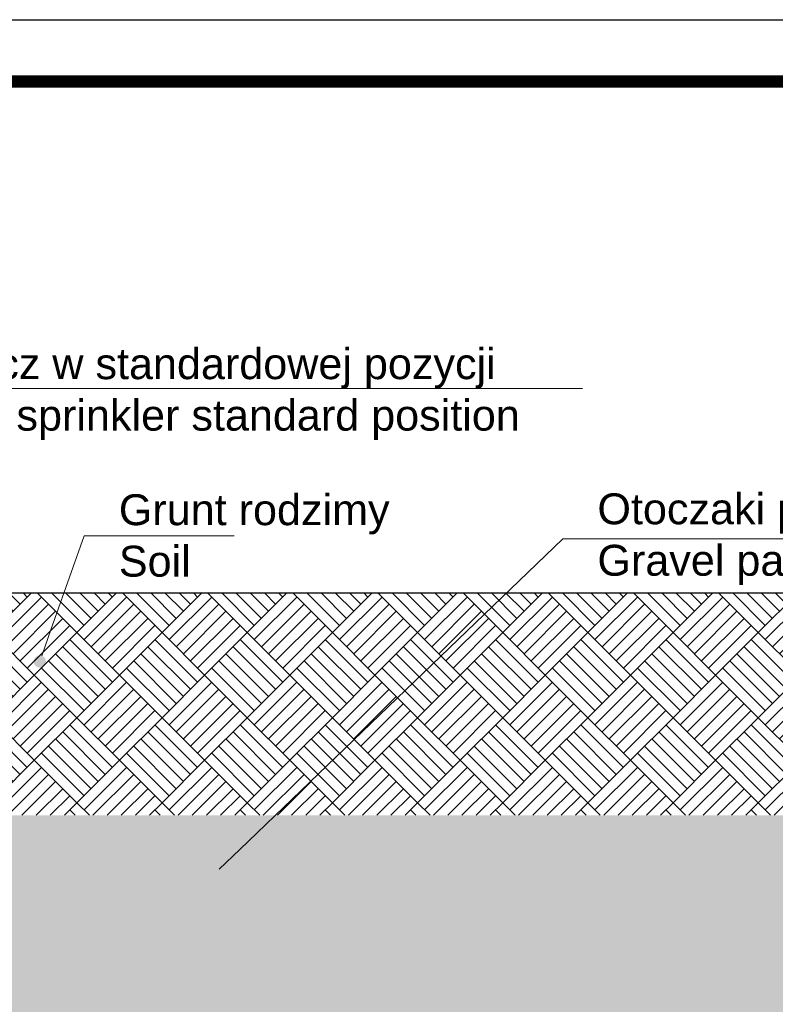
# Model space of a CAD drawing. Extents: x -118729 to -53705, y 33529 to 45095.
# Tile 57 of 83: x -60705 to -60093, y 35702 to 36499. Entities that reach past the tile are written whole.
import ezdxf

# ---------------------------------------------------------------- set-up
doc = ezdxf.new("R2010")
doc.units = 0
doc.header["$LTSCALE"] = 10
doc.header["$MEASUREMENT"] = 0
doc.layers.get('0').update_dxf_attribs({"color": 9, "linetype": 'CONTINUOUS'})
doc.layers.add('AM_8', color=1, linetype='CONTINUOUS', lineweight=25)
doc.layers.add('S_TAB_RZĘDNYCH', color=9, linetype='CONTINUOUS', lineweight=13)
doc.styles.add('ROMANS', font='arial.ttf', dxfattribs={"height": 20})

msp = doc.modelspace()

# ---------------------------------------------------------------- hatches: boundary and pattern name
at = {"layer": 'AM_8'}
h = msp.add_hatch(dxfattribs=at)
h.set_pattern_fill('AR-PARQ1', color=9, scale=0.1600000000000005, angle=45, style=0)
h.set_pattern_definition([(135, (-73969.5402465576, 36761.21013158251), (-68.96836700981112, 5.684341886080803e-15), [48.76800000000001, -48.76800000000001]), (135, (-73963.79288264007, 36766.9574955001), (-68.96836700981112, 5.684341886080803e-15), [48.76800000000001, -48.76800000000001]), (135, (-73958.04551872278, 36772.70485941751), (-68.96836700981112, 5.684341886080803e-15), [48.76800000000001, -48.76800000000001]), (135, (-73952.29815480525, 36778.4522233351), (-68.96836700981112, 5.684341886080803e-15), [48.76800000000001, -48.76800000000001]), (135, (-73946.55079088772, 36784.19958725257), (-68.96836700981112, 5.684341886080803e-15), [48.76800000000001, -48.76800000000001]), (135, (-73940.80342697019, 36789.94695117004), (-68.96836700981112, 5.684341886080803e-15), [48.76800000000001, -48.76800000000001]), (135, (-73935.05606305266, 36795.69431508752), (-68.96836700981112, 5.684341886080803e-15), [48.76800000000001, -48.76800000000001]), (45, (-74004.02443006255, 36795.69431508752), (68.96836700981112, -5.684341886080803e-15), [48.76800000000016, -48.76800000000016]), (45, (-74009.77179397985, 36801.44167900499), (68.96836700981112, -5.684341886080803e-15), [48.76800000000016, -48.76800000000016]), (45, (-74015.51915789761, 36807.18904292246), (68.96836700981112, -5.684341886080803e-15), [48.76800000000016, -48.76800000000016]), (45, (-74021.26652181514, 36812.93640683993), (68.96836700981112, -5.684341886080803e-15), [48.76800000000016, -48.76800000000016]), (45, (-74027.01388573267, 36818.6837707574), (68.96836700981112, -5.684341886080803e-15), [48.76800000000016, -48.76800000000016]), (45, (-74032.7612496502, 36824.43113467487), (68.96836700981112, -5.684341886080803e-15), [48.76800000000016, -48.76800000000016]), (45, (-74038.5086135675, 36830.1784985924), (68.96836700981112, -5.684341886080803e-15), [48.76800000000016, -48.76800000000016])])
edge = h.paths.add_edge_path()
edge.add_line((-59609.64856172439, 35854.58757210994), (-59612.71144032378, 35871.88815397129))
edge.add_line((-59612.71144032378, 35871.88815397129), (-59619.73431817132, 35916.44282307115))
edge.add_line((-59619.73431817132, 35916.44282307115), (-59627.18576472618, 35970.20068029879))
edge.add_line((-59627.18576472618, 35970.20068029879), (-59635.00501274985, 36034.71476859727))
edge.add_line((-59635.00501274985, 36034.71476859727), (-60749.08772416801, 36034.71476859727))
edge.add_arc((-60749.08772416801, 36031.51476859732), 3.200000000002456, 0.9999999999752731, 90, ccw=False)
edge.add_line((-60745.88821154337, 36031.57061629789), (-60745.84997184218, 36029.37986527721))
edge.add_line((-60745.84997184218, 36029.37986527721), (-60745.99448334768, 36021.10080667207))
edge.add_arc((-60746.79436150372, 36021.1147685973), 0.7999999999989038, 270, 359.0000000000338, ccw=False)
edge.add_line((-60746.79436150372, 36020.31476859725), (-60750.15711749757, 36020.31476859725))
edge.add_line((-60750.15711749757, 36020.31476859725), (-60750.42799376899, 36005.44031441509))
edge.add_line((-60750.42799376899, 36005.44031441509), (-60750.68308311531, 35991.72704227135))
edge.add_line((-60750.68308311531, 35991.72704227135), (-60750.88951041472, 35981.1320042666))
edge.add_line((-60750.88951041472, 35981.1320042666), (-60751.05961945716, 35973.12917557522))
edge.add_line((-60751.05961945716, 35973.12917557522), (-60751.20575403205, 35967.19253137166))
edge.add_line((-60751.20575403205, 35967.19253137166), (-60751.34025792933, 35962.79604683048))
edge.add_line((-60751.34025792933, 35962.79604683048), (-60751.47547493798, 35959.41369712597))
edge.add_line((-60751.47547493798, 35959.41369712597), (-60751.62374884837, 35956.51945743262))
edge.add_line((-60751.62374884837, 35956.51945743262), (-60751.79448331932, 35953.67834045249))
edge.add_line((-60751.79448331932, 35953.67834045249), (-60751.98532149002, 35950.81950899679))
edge.add_line((-60751.98532149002, 35950.81950899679), (-60752.19096636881, 35947.96316340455))
edge.add_line((-60752.19096636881, 35947.96316340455), (-60752.40612096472, 35945.12950401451))
edge.add_line((-60752.40612096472, 35945.12950401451), (-60752.62548828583, 35942.33873116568))
edge.add_line((-60752.62548828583, 35942.33873116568), (-60752.84377134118, 35939.61104519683))
edge.add_line((-60752.84377134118, 35939.61104519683), (-60753.05567313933, 35936.96664644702))
edge.add_line((-60753.05567313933, 35936.96664644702), (-60753.25589668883, 35934.42573525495))
edge.add_line((-60753.25589668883, 35934.42573525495), (-60753.44047092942, 35932.0016866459))
edge.add_line((-60753.44047092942, 35932.0016866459), (-60753.61072852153, 35929.68057439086))
edge.add_line((-60753.61072852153, 35929.68057439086), (-60753.76932805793, 35927.44164694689))
edge.add_line((-60753.76932805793, 35927.44164694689), (-60753.91892813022, 35925.26415277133))
edge.add_line((-60753.91892813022, 35925.26415277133), (-60754.06218733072, 35923.12734032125))
edge.add_line((-60754.06218733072, 35923.12734032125), (-60754.20176425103, 35921.0104580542))
edge.add_line((-60754.20176425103, 35921.0104580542), (-60754.34031748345, 35918.8927544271))
edge.add_line((-60754.34031748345, 35918.8927544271), (-60754.48050561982, 35916.75347789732))
edge.add_line((-60754.48050561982, 35916.75347789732), (-60754.62419696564, 35914.57745890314))
edge.add_line((-60754.62419696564, 35914.57745890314), (-60754.77009868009, 35912.37185580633))
edge.add_line((-60754.77009868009, 35912.37185580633), (-60754.91612763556, 35910.14940894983))
edge.add_line((-60754.91612763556, 35910.14940894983), (-60755.06020070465, 35907.92285867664))
edge.add_line((-60755.06020070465, 35907.92285867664), (-60755.20023476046, 35905.70494532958))
edge.add_line((-60755.20023476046, 35905.70494532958), (-60755.2401002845, 35905.24784008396))
edge.add_arc((-60818.62611141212, 35909.90574351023), 63.55692307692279, 347.5782017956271, 355.7971897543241, ccw=False)
edge.add_arc((-61018.61500103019, 35953.94102134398), 268.3364670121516, 338.2685333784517, 347.5813091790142, ccw=False)
edge.add_line((-60769.3493763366, 35854.58757210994), (-60392.78077311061, 35854.58757210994))
edge.add_line((-60392.78077311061, 35854.58757210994), (-59609.64856172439, 35854.58757210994))
h = msp.add_hatch(dxfattribs=at)
h.set_pattern_fill('HEX', color=9, scale=1.600000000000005, angle=45, style=0)
h.set_pattern_definition([(45, (-46406.56915548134, 36684.14023366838), (-6.221703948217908, 6.221703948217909), [5.080000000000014, -10.16000000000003]), (165, (-46406.56915548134, 36684.14023366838), (-2.277301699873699, -8.499005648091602), [5.08, -10.16]), (104.9999999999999, (-46402.97705303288, 36687.73233611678), (-8.499005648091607, -2.277301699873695), [5.08, -10.16])])
edge = h.paths.add_edge_path(flags=16)
edge.add_line((-59825.65901947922, 35580.71476859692), (-59825.65901947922, 35580.56656859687))
edge.add_line((-59825.65901947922, 35580.56656859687), (-59824.23933547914, 35581.98625259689))
edge.add_line((-59824.23933547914, 35581.98625259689), (-59823.32782928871, 35581.07474846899))
edge.add_arc((-59774.45901947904, 35527.11476859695), 72.79999999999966, 92.8344637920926, 132.1655355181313, ccw=False)
edge.add_line((-59778.05901947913, 35599.82570312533), (-59778.05901947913, 35601.11476859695))
edge.add_line((-59778.05901947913, 35601.11476859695), (-59770.85901947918, 35601.11476859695))
edge.add_line((-59770.85901947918, 35601.11476859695), (-59770.85901947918, 35599.82570312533))
edge.add_arc((-59774.45901947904, 35527.11476859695), 72.79999999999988, 47.83446448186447, 87.1655362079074, ccw=False)
edge.add_line((-59725.59020966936, 35581.07474846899), (-59724.67870347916, 35581.98625259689))
edge.add_line((-59724.67870347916, 35581.98625259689), (-59719.58753547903, 35576.89508459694))
edge.add_line((-59719.58753547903, 35576.89508459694), (-59720.49903960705, 35575.98357840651))
edge.add_arc((-59774.45901947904, 35527.11476859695), 72.80000000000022, 2.8344637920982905, 42.16553551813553, ccw=False)
edge.add_line((-59701.74808495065, 35530.71476859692), (-59700.45901947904, 35530.71476859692))
edge.add_line((-59700.45901947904, 35530.71476859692), (-59700.45901947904, 35523.51476859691))
edge.add_line((-59700.45901947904, 35523.51476859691), (-59701.74808495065, 35523.51476859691))
edge.add_arc((-59774.45901947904, 35527.11476859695), 72.7999999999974, 317.8344644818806, 357.1655362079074, ccw=False)
edge.add_line((-59720.49903960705, 35478.24595878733), (-59719.58753547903, 35477.3344525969))
edge.add_line((-59719.58753547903, 35477.3344525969), (-59724.67870347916, 35472.24328459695))
edge.add_line((-59724.67870347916, 35472.24328459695), (-59725.59020966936, 35473.15478872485))
edge.add_arc((-59774.45901947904, 35527.11476859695), 72.79999999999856, 272.8344637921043, 312.1655355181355, ccw=False)
edge.add_line((-59770.85901947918, 35454.40383406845), (-59770.85901947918, 35453.11476859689))
edge.add_line((-59770.85901947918, 35453.11476859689), (-59778.05901947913, 35453.11476859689))
edge.add_line((-59778.05901947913, 35453.11476859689), (-59778.05901947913, 35454.40383406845))
edge.add_arc((-59774.45901947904, 35527.11476859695), 72.79999999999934, 227.8344644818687, 267.1655362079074, ccw=False)
edge.add_line((-59823.32782928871, 35473.15478872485), (-59824.23933547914, 35472.24328459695))
edge.add_line((-59824.23933547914, 35472.24328459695), (-59825.57318406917, 35473.57713318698))
edge.add_line((-59825.57318406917, 35473.57713318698), (-59825.65901947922, 35473.51476859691))
edge.add_line((-59825.65901947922, 35473.51476859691), (-59844.45901947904, 35473.51476859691))
edge.add_line((-59844.45901947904, 35473.51476859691), (-59844.45901947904, 35472.39476699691))
edge.add_line((-59844.45901947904, 35472.39476699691), (-59858.45901947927, 35472.39476699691))
edge.add_line((-59858.45901947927, 35472.39476699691), (-59858.45901947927, 35481.61712367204))
edge.add_line((-59858.45901947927, 35481.61712367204), (-59859.40622096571, 35481.58752219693))
edge.add_line((-59859.40622096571, 35481.58752219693), (-59860.30944656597, 35480.8561013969))
edge.add_line((-59860.30944656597, 35480.8561013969), (-59861.44370416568, 35480.82065579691))
edge.add_line((-59861.44370416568, 35480.82065579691), (-59861.44370416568, 35573.40888139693))
edge.add_line((-59861.44370416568, 35573.40888139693), (-59860.30944656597, 35573.37343579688))
edge.add_line((-59860.30944656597, 35573.37343579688), (-59859.40622096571, 35572.64201499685))
edge.add_line((-59859.40622096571, 35572.64201499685), (-59858.45901947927, 35572.61241352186))
edge.add_line((-59858.45901947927, 35572.61241352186), (-59858.45901947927, 35581.83477019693))
edge.add_line((-59858.45901947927, 35581.83477019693), (-59844.45901947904, 35581.83477019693))
edge.add_line((-59844.45901947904, 35581.83477019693), (-59844.45901947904, 35580.71476859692))
edge.add_line((-59844.45901947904, 35580.71476859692), (-59825.65901947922, 35580.71476859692))
edge = h.paths.add_edge_path(flags=16)
edge.add_line((-60455.40638900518, 35462.44064142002), (-60431.64092047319, 35462.44064142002))
edge.add_line((-60431.64092047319, 35462.44064142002), (-60425.6995533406, 35462.44064142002))
edge.add_line((-60425.6995533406, 35462.44064142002), (-60395.99271767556, 35462.44064142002))
edge.add_line((-60395.99271767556, 35462.44064142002), (-60390.05135054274, 35462.44064142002))
edge.add_line((-60390.05135054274, 35462.44064142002), (-60350.04062979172, 35462.44064142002))
edge.add_arc((-60338.15760940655, 35421.22233482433), 42.89702754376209, -103.58519168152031, 106.0819924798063, ccw=False)
edge.add_line((-60348.23373073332, 35379.52549140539), (-61022.16533288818, 35379.52549140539))
edge.add_line((-61022.16533288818, 35379.52549140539), (-61022.16533288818, 35375.35306732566))
edge.add_line((-61022.16533288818, 35375.35306732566), (-61031.56373336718, 35375.35306732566))
edge.add_line((-61031.56373336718, 35375.35306732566), (-61031.56373336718, 35466.61306549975))
edge.add_line((-61031.56373336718, 35466.61306549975), (-61022.16533288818, 35466.61306549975))
edge.add_line((-61022.16533288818, 35466.61306549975), (-61022.16533288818, 35462.44064142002))
edge.add_line((-61022.16533288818, 35462.44064142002), (-61001.88206312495, 35462.44064142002))
edge.add_line((-61001.88206312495, 35462.44064142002), (-60966.36396244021, 35462.44064142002))
edge.add_line((-60966.36396244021, 35462.44064142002), (-60930.71575964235, 35462.44064142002))
edge.add_line((-60930.71575964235, 35462.44064142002), (-60924.77439250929, 35462.44064142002))
edge.add_line((-60924.77439250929, 35462.44064142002), (-60895.06755684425, 35462.44064142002))
edge.add_line((-60895.06755684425, 35462.44064142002), (-60889.12618971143, 35462.44064142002))
edge.add_line((-60889.12618971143, 35462.44064142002), (-60823.77115124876, 35462.44064142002))
edge.add_line((-60823.77115124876, 35462.44064142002), (-60817.82978411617, 35462.44064142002))
edge.add_line((-60817.82978411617, 35462.44064142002), (-60788.12294845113, 35462.44064142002))
edge.add_line((-60788.12294845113, 35462.44064142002), (-60782.18158131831, 35462.44064142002))
edge.add_line((-60782.18158131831, 35462.44064142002), (-60740.59201138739, 35462.44064142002))
edge.add_line((-60740.59201138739, 35462.44064142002), (-60710.88517572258, 35462.44064142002))
edge.add_line((-60710.88517572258, 35462.44064142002), (-60645.53013726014, 35462.44064142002))
edge.add_line((-60645.53013726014, 35462.44064142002), (-60639.58877012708, 35462.44064142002))
edge.add_line((-60639.58877012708, 35462.44064142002), (-60574.23373166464, 35462.44064142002))
edge.add_line((-60574.23373166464, 35462.44064142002), (-60568.29236453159, 35462.44064142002))
edge.add_line((-60568.29236453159, 35462.44064142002), (-60538.58552886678, 35462.44064142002))
edge.add_line((-60538.58552886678, 35462.44064142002), (-60532.64416173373, 35462.44064142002))
edge.add_line((-60532.64416173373, 35462.44064142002), (-60467.28912327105, 35462.44064142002))
edge.add_line((-60467.28912327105, 35462.44064142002), (-60461.34775613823, 35462.44064142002))
edge.add_line((-60461.34775613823, 35462.44064142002), (-60458.48897031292, 35462.44064142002))
edge.add_line((-60458.48897031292, 35462.44064142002), (-60455.40638900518, 35462.44064142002))
edge = h.paths.add_edge_path(flags=16)
edge.add_line((-60640.50384603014, 35580.71476859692), (-60640.50384603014, 35580.61916299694))
edge.add_line((-60640.50384603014, 35580.61916299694), (-60632.5118476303, 35580.61916299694))
edge.add_line((-60632.5118476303, 35580.61916299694), (-60632.04246283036, 35580.14893019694))
edge.add_line((-60632.04246283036, 35580.14893019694), (-60631.57725323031, 35579.68286539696))
edge.add_line((-60631.57725323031, 35579.68286539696), (-60631.11615643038, 35579.22090859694))
edge.add_line((-60631.11615643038, 35579.22090859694), (-60630.65911963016, 35578.76300459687))
edge.add_line((-60630.65911963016, 35578.76300459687), (-60630.2060916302, 35578.30909819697))
edge.add_line((-60630.2060916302, 35578.30909819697), (-60629.75701963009, 35577.85914139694))
edge.add_line((-60629.75701963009, 35577.85914139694), (-60629.31184763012, 35577.41307819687))
edge.add_line((-60629.31184763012, 35577.41307819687), (-60582.22324923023, 35577.41307819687))
edge.add_line((-60582.22324923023, 35577.41307819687), (-60580.77630043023, 35576.3978157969))
edge.add_line((-60580.77630043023, 35576.3978157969), (-60579.3592964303, 35575.40348939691))
edge.add_line((-60579.3592964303, 35575.40348939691), (-60577.97132043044, 35574.42944779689))
edge.add_line((-60577.97132043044, 35574.42944779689), (-60576.61151803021, 35573.47508059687))
edge.add_line((-60576.61151803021, 35573.47508059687), (-60575.27902283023, 35572.53979019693))
edge.add_line((-60575.27902283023, 35572.53979019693), (-60573.97302923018, 35571.62300859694))
edge.add_line((-60573.97302923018, 35571.62300859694), (-60572.69275563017, 35570.72418939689))
edge.add_line((-60572.69275563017, 35570.72418939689), (-60572.5118476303, 35570.71476859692))
edge.add_line((-60572.5118476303, 35570.71476859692), (-60555.71184763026, 35568.96476859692))
edge.add_arc((-60555.71184763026, 35566.5647685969), 2.4, 0, 90, ccw=False)
edge.add_line((-60553.31184763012, 35566.5647685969), (-60553.31184763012, 35557.11476859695))
edge.add_line((-60553.31184763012, 35557.11476859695), (-60093.00622096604, 35557.11476859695))
edge.add_line((-60093.00622096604, 35557.11476859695), (-60093.00622096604, 35566.5647685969))
edge.add_arc((-60090.60622096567, 35566.5647685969), 2.4, 90, 180, ccw=False)
edge.add_line((-60090.60622096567, 35568.96476859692), (-60073.80622096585, 35570.71476859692))
edge.add_line((-60073.80622096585, 35570.71476859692), (-60073.62531296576, 35570.72418939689))
edge.add_line((-60073.62531296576, 35570.72418939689), (-60072.34503936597, 35571.62300859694))
edge.add_line((-60072.34503936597, 35571.62300859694), (-60071.03904576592, 35572.53979019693))
edge.add_line((-60071.03904576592, 35572.53979019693), (-60069.70655056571, 35573.47508059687))
edge.add_line((-60069.70655056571, 35573.47508059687), (-60068.34674816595, 35574.42944779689))
edge.add_line((-60068.34674816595, 35574.42944779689), (-60066.95877216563, 35575.40348939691))
edge.add_line((-60066.95877216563, 35575.40348939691), (-60065.54176816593, 35576.3978157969))
edge.add_line((-60065.54176816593, 35576.3978157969), (-60064.09481936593, 35577.41307819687))
edge.add_line((-60064.09481936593, 35577.41307819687), (-60017.00622096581, 35577.41307819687))
edge.add_line((-60017.00622096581, 35577.41307819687), (-60016.56104896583, 35577.85914139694))
edge.add_line((-60016.56104896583, 35577.85914139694), (-60016.11197696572, 35578.30909819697))
edge.add_line((-60016.11197696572, 35578.30909819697), (-60015.65894896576, 35578.76300459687))
edge.add_line((-60015.65894896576, 35578.76300459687), (-60015.20191216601, 35579.22090859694))
edge.add_line((-60015.20191216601, 35579.22090859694), (-60014.74081536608, 35579.68286539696))
edge.add_line((-60014.74081536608, 35579.68286539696), (-60014.2756057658, 35580.14893019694))
edge.add_line((-60014.2756057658, 35580.14893019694), (-60013.80622096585, 35580.61916299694))
edge.add_line((-60013.80622096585, 35580.61916299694), (-60005.81422256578, 35580.61916299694))
edge.add_line((-60005.81422256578, 35580.61916299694), (-60005.81422256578, 35580.71476859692))
edge.add_line((-60005.81422256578, 35580.71476859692), (-60005.80622096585, 35580.71476859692))
edge.add_line((-60005.80622096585, 35580.71476859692), (-60005.80622096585, 35575.11476859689))
edge.add_line((-60005.80622096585, 35575.11476859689), (-60002.6062209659, 35575.11476859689))
edge.add_line((-60002.6062209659, 35575.11476859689), (-60000.78416576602, 35568.31476859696))
edge.add_line((-60000.78416576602, 35568.31476859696), (-59953.80622096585, 35568.31476859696))
edge.add_arc((-59953.80622096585, 35527.11476859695), 41.20000000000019, 34.20364142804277, 90, ccw=False)
edge.add_line((-59919.7319731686, 35550.27476939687), (-59869.80622096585, 35550.27476939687))
edge.add_line((-59869.80622096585, 35550.27476939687), (-59869.80622096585, 35574.55476779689))
edge.add_line((-59869.80622096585, 35574.55476779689), (-59867.9020433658, 35581.66125259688))
edge.add_line((-59867.9020433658, 35581.66125259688), (-59862.6062209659, 35581.87476619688))
edge.add_line((-59862.6062209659, 35581.87476619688), (-59862.6062209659, 35569.39808139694))
edge.add_line((-59862.6062209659, 35569.39808139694), (-59862.6059017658, 35569.04881099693))
edge.add_line((-59862.6059017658, 35569.04881099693), (-59862.60529136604, 35568.70542699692))
edge.add_line((-59862.60529136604, 35568.70542699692), (-59862.60479296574, 35568.36942539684))
edge.add_line((-59862.60479296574, 35568.36942539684), (-59862.60479296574, 35568.03989659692))
edge.add_line((-59862.60479296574, 35568.03989659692), (-59862.60529136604, 35567.7039253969))
edge.add_line((-59862.60529136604, 35567.7039253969), (-59862.6059017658, 35567.3605813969))
edge.add_line((-59862.6059017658, 35567.3605813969), (-59862.6062209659, 35567.01132939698))
edge.add_line((-59862.6062209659, 35567.01132939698), (-59862.6062209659, 35529.36899739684))
edge.add_line((-59862.6062209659, 35529.36899739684), (-59862.60598416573, 35528.70971019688))
edge.add_line((-59862.60598416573, 35528.70971019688), (-59862.60549616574, 35528.06134299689))
edge.add_line((-59862.60549616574, 35528.06134299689), (-59862.60509056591, 35527.42641099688))
edge.add_line((-59862.60509056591, 35527.42641099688), (-59862.60509056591, 35526.80312619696))
edge.add_line((-59862.60509056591, 35526.80312619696), (-59862.60549616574, 35526.16819419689))
edge.add_line((-59862.60549616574, 35526.16819419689), (-59862.60598416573, 35525.51982699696))
edge.add_line((-59862.60598416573, 35525.51982699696), (-59862.6062209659, 35524.86053979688))
edge.add_line((-59862.6062209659, 35524.86053979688), (-59862.6062209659, 35472.35477099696))
edge.add_line((-59862.6062209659, 35472.35477099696), (-59867.9020433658, 35472.5682845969))
edge.add_line((-59867.9020433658, 35472.5682845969), (-59869.80622096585, 35479.67476939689))
edge.add_line((-59869.80622096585, 35479.67476939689), (-59869.80622096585, 35503.95476779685))
edge.add_line((-59869.80622096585, 35503.95476779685), (-59919.7319731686, 35503.95476779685))
edge.add_arc((-59953.80622096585, 35527.11476859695), 41.20000000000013, 270.00000000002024, 325.7963585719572, ccw=False)
edge.add_line((-59953.80622096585, 35485.91476859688), (-60000.78416576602, 35485.91476859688))
edge.add_line((-60000.78416576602, 35485.91476859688), (-60002.6062209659, 35479.11476859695))
edge.add_line((-60002.6062209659, 35479.11476859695), (-60005.80622096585, 35479.11476859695))
edge.add_line((-60005.80622096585, 35479.11476859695), (-60005.80622096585, 35473.51476859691))
edge.add_line((-60005.80622096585, 35473.51476859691), (-60005.81422256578, 35473.51476859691))
edge.add_line((-60005.81422256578, 35473.51476859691), (-60005.81422256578, 35473.6103741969))
edge.add_line((-60005.81422256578, 35473.6103741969), (-60013.80622096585, 35473.6103741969))
edge.add_line((-60013.80622096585, 35473.6103741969), (-60014.2756057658, 35474.0806069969))
edge.add_line((-60014.2756057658, 35474.0806069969), (-60014.74081536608, 35474.54667179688))
edge.add_line((-60014.74081536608, 35474.54667179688), (-60015.20191216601, 35475.0086285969))
edge.add_line((-60015.20191216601, 35475.0086285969), (-60015.65894896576, 35475.46653259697))
edge.add_line((-60015.65894896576, 35475.46653259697), (-60016.11197696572, 35475.92043899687))
edge.add_line((-60016.11197696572, 35475.92043899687), (-60016.56104896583, 35476.3703957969))
edge.add_line((-60016.56104896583, 35476.3703957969), (-60017.00622096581, 35476.81645899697))
edge.add_line((-60017.00622096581, 35476.81645899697), (-60064.09481936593, 35476.81645899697))
edge.add_line((-60064.09481936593, 35476.81645899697), (-60065.54176816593, 35477.83172139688))
edge.add_line((-60065.54176816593, 35477.83172139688), (-60066.95877216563, 35478.82604779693))
edge.add_line((-60066.95877216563, 35478.82604779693), (-60068.34674816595, 35479.80008939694))
edge.add_line((-60068.34674816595, 35479.80008939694), (-60069.70655056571, 35480.75445659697))
edge.add_line((-60069.70655056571, 35480.75445659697), (-60071.03904576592, 35481.68974699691))
edge.add_line((-60071.03904576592, 35481.68974699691), (-60072.34503936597, 35482.60652859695))
edge.add_line((-60072.34503936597, 35482.60652859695), (-60073.62531296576, 35483.50534779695))
edge.add_line((-60073.62531296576, 35483.50534779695), (-60073.80622096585, 35483.51476859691))
edge.add_line((-60073.80622096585, 35483.51476859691), (-60090.60622096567, 35485.26476859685))
edge.add_arc((-60090.60622096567, 35487.66476859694), 2.4, 180, 270, ccw=False)
edge.add_line((-60093.00622096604, 35487.66476859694), (-60093.00622096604, 35497.11476859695))
edge.add_line((-60093.00622096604, 35497.11476859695), (-60553.31184763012, 35497.11476859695))
edge.add_line((-60553.31184763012, 35497.11476859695), (-60553.31184763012, 35487.66476859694))
edge.add_arc((-60555.71184763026, 35487.66476859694), 2.4, 270, 360, ccw=False)
edge.add_line((-60555.71184763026, 35485.26476859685), (-60572.5118476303, 35483.51476859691))
edge.add_line((-60572.5118476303, 35483.51476859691), (-60572.69275563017, 35483.50534779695))
edge.add_line((-60572.69275563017, 35483.50534779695), (-60573.97302923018, 35482.60652859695))
edge.add_line((-60573.97302923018, 35482.60652859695), (-60575.27902283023, 35481.68974699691))
edge.add_line((-60575.27902283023, 35481.68974699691), (-60576.61151803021, 35480.75445659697))
edge.add_line((-60576.61151803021, 35480.75445659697), (-60577.97132043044, 35479.80008939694))
edge.add_line((-60577.97132043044, 35479.80008939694), (-60579.3592964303, 35478.82604779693))
edge.add_line((-60579.3592964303, 35478.82604779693), (-60580.77630043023, 35477.83172139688))
edge.add_line((-60580.77630043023, 35477.83172139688), (-60582.22324923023, 35476.81645899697))
edge.add_line((-60582.22324923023, 35476.81645899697), (-60629.31184763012, 35476.81645899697))
edge.add_line((-60629.31184763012, 35476.81645899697), (-60629.75701963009, 35476.3703957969))
edge.add_line((-60629.75701963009, 35476.3703957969), (-60630.2060916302, 35475.92043899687))
edge.add_line((-60630.2060916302, 35475.92043899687), (-60630.65911963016, 35475.46653259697))
edge.add_line((-60630.65911963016, 35475.46653259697), (-60631.11615643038, 35475.0086285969))
edge.add_line((-60631.11615643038, 35475.0086285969), (-60631.57725323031, 35474.54667179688))
edge.add_line((-60631.57725323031, 35474.54667179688), (-60632.04246283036, 35474.0806069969))
edge.add_line((-60632.04246283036, 35474.0806069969), (-60632.5118476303, 35473.6103741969))
edge.add_line((-60632.5118476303, 35473.6103741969), (-60640.50384603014, 35473.6103741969))
edge.add_line((-60640.50384603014, 35473.6103741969), (-60640.50384603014, 35473.51476859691))
edge.add_line((-60640.50384603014, 35473.51476859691), (-60640.51184763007, 35473.51476859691))
edge.add_line((-60640.51184763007, 35473.51476859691), (-60640.51184763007, 35479.11476859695))
edge.add_line((-60640.51184763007, 35479.11476859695), (-60643.71184763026, 35479.11476859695))
edge.add_line((-60643.71184763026, 35479.11476859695), (-60645.53390283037, 35485.91476859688))
edge.add_line((-60645.53390283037, 35485.91476859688), (-60692.5118476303, 35485.91476859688))
edge.add_arc((-60692.5118476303, 35527.11476859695), 41.19999999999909, 215.0146870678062, 270, ccw=False)
edge.add_line((-60726.25485314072, 35503.47476903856), (-60769.88919012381, 35503.47476859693))
edge.add_arc((-60769.88919012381, 35497.63476859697), 5.840000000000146, 90, 114.6519509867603)
edge.add_line((-60772.32508355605, 35502.94250099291), (-60777.46076212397, 35498.5263405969))
edge.add_line((-60777.46076212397, 35498.5263405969), (-60777.46076299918, 35498.52634147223))
edge.add_arc((-60780.28919012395, 35501.35476859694), 3.999999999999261, 269.9999656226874, 314.9999999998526, ccw=False)
edge.add_line((-60780.28919252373, 35497.35476859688), (-60780.28919252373, 35497.35476779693))
edge.add_line((-60780.28919252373, 35497.35476779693), (-60797.29142612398, 35497.35476779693))
edge.add_line((-60797.29142612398, 35497.35476779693), (-60797.2691245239, 35497.37789419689))
edge.add_line((-60797.2691245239, 35497.37789419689), (-60797.25458532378, 35497.40066619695))
edge.add_line((-60797.25458532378, 35497.40066619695), (-60797.2472493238, 35497.42296859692))
edge.add_line((-60797.2472493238, 35497.42296859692), (-60797.246541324, 35497.44478299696))
edge.add_line((-60797.246541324, 35497.44478299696), (-60797.25232772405, 35497.46696619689))
edge.add_line((-60797.25232772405, 35497.46696619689), (-60797.26518132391, 35497.48964619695))
edge.add_line((-60797.26518132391, 35497.48964619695), (-60797.28568932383, 35497.51270539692))
edge.add_line((-60797.28568932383, 35497.51270539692), (-60797.31449812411, 35497.53602139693))
edge.add_line((-60797.31449812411, 35497.53602139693), (-60797.35218052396, 35497.55947659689))
edge.add_line((-60797.35218052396, 35497.55947659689), (-60797.39938532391, 35497.58295099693))
edge.add_line((-60797.39938532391, 35497.58295099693), (-60797.45681972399, 35497.60632779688))
edge.add_line((-60797.45681972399, 35497.60632779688), (-60797.39584532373, 35497.65507659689))
edge.add_line((-60797.39584532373, 35497.65507659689), (-60797.33662932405, 35497.70482619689))
edge.add_line((-60797.33662932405, 35497.70482619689), (-60797.27931732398, 35497.75534459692))
edge.add_line((-60797.27931732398, 35497.75534459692), (-60797.22404372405, 35497.80641579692))
edge.add_line((-60797.22404372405, 35497.80641579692), (-60797.17093092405, 35497.85781019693))
edge.add_line((-60797.17093092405, 35497.85781019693), (-60797.11967332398, 35497.9097573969))
edge.add_line((-60797.11967332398, 35497.9097573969), (-60797.06875812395, 35497.9637797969))
edge.add_line((-60797.06875812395, 35497.9637797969), (-60797.06875812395, 35556.26575739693))
edge.add_line((-60797.06875812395, 35556.26575739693), (-60797.11967332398, 35556.31977979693))
edge.add_line((-60797.11967332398, 35556.31977979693), (-60797.17093092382, 35556.37172699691))
edge.add_line((-60797.17093092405, 35556.37172699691), (-60797.22404372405, 35556.42312139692))
edge.add_line((-60797.22404372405, 35556.42312139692), (-60797.27931732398, 35556.47419259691))
edge.add_line((-60797.27931732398, 35556.47419259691), (-60797.33662932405, 35556.52471099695))
edge.add_line((-60797.33662932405, 35556.52471099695), (-60797.39584532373, 35556.57446059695))
edge.add_line((-60797.39584532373, 35556.57446059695), (-60797.45681972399, 35556.6232093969))
edge.add_line((-60797.45681972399, 35556.6232093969), (-60797.37121172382, 35556.65999579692))
edge.add_line((-60797.37121172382, 35556.65999579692), (-60797.30984692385, 35556.69685819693))
edge.add_line((-60797.30984692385, 35556.69685819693), (-60797.27023492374, 35556.73333579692))
edge.add_line((-60797.27023492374, 35556.73333579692), (-60797.2499837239, 35556.76896459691))
edge.add_line((-60797.2499837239, 35556.76896459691), (-60797.24674852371, 35556.80342859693))
edge.add_line((-60797.24674852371, 35556.80342859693), (-60797.2599077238, 35556.83858139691))
edge.add_line((-60797.2599077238, 35556.83858139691), (-60797.29142612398, 35556.87476939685))
edge.add_line((-60797.29142612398, 35556.87476939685), (-60780.28919252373, 35556.87476939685))
edge.add_line((-60780.28919252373, 35556.87476939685), (-60780.28919252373, 35556.87476859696))
edge.add_arc((-60780.28919012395, 35552.87476859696), 3.99999999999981, 44.999999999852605, 90.0000343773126, ccw=False)
edge.add_line((-60777.46076299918, 35555.70319572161), (-60777.46076212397, 35555.70319659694))
edge.add_line((-60777.46076212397, 35555.70319659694), (-60775.44659743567, 35553.86236962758))
edge.add_arc((-60780.26107492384, 35547.67476859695), 7.840000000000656, 43.03502016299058, 52.1140621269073, ccw=False)
edge.add_line((-60774.53053107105, 35553.02513934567), (-60772.41481901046, 35551.0915041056))
edge.add_arc((-60770.60327266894, 35555.03880394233), 4.343141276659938, 245.3480457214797, 279.4633509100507)
edge.add_line((-60769.88918772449, 35550.75476859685), (-60726.25485283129, 35550.75476859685))
edge.add_arc((-60692.5118476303, 35527.11476859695), 41.19999999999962, 89.99999999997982, 144.9853121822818, ccw=False)
edge.add_line((-60692.5118476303, 35568.31476859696), (-60645.53390283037, 35568.31476859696))
edge.add_line((-60645.53390283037, 35568.31476859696), (-60643.71184763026, 35575.11476859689))
edge.add_line((-60643.71184763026, 35575.11476859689), (-60640.51184763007, 35575.11476859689))
edge.add_line((-60640.51184763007, 35575.11476859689), (-60640.51184763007, 35580.71476859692))
edge.add_line((-60640.51184763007, 35580.71476859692), (-60640.50384603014, 35580.71476859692))
edge = h.paths.add_edge_path()
edge.add_arc((-60753.08494265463, 35953.94102134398), 268.3364670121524, 201.7314666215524, 216.1050728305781)
edge.add_arc((-60925.72155674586, 35814.62507965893), 48.00000000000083, 203.0661873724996, 249.9330365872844)
edge.add_arc((-60942.05398108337, 35769.91476859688), 0.3999999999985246, 249.9330365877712, 270)
edge.add_line((-60942.05398108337, 35769.51476859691), (-60941.84997184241, 35769.51476859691))
edge.add_line((-60941.84997184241, 35769.51476859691), (-60941.71034195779, 35753.51476859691))
edge.add_line((-60941.71034195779, 35753.51476859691), (-60941.04997184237, 35753.51476859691))
edge.add_line((-60941.04997184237, 35753.51476859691), (-60941.04997184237, 35749.51476859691))
edge.add_line((-60941.04997184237, 35749.51476859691), (-60940.24997184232, 35748.71476859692))
edge.add_line((-60940.24997184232, 35748.71476859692), (-60937.1535408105, 35748.71476859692))
edge.add_line((-60937.1535408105, 35748.71476859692), (-60936.05089903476, 35622.36453595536))
edge.add_arc((-60934.45095995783, 35622.3784984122), 1.599999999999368, 180.4999999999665, 225.0000000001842)
edge.add_line((-60935.58233080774, 35621.2471275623), (-60932.31860099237, 35617.98339774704))
edge.add_arc((-60933.44997184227, 35616.85202689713), 1.600000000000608, -5.210836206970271e-10, 44.999999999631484, ccw=False)
edge.add_line((-60931.84997184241, 35616.85202689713), (-60931.84997184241, 35492.3147685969))
edge.add_arc((-60925.44997184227, 35492.3147685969), 6.400000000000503, 180, 270)
edge.add_line((-60925.44997184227, 35485.91476859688), (-60846.24997184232, 35485.91476859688))
edge.add_arc((-60846.24997184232, 35492.3147685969), 6.39999999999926, 270, 360)
edge.add_line((-60839.84997184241, 35492.3147685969), (-60839.84997184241, 35503.95476779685))
edge.add_line((-60839.84997184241, 35503.95476779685), (-60802.89264692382, 35503.95476779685))
edge.add_line((-60802.89264692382, 35503.95476779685), (-60802.89264692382, 35502.8683085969))
edge.add_line((-60802.89264692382, 35502.8683085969), (-60802.59584532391, 35499.47587099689))
edge.add_line((-60802.59584532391, 35499.47587099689), (-60802.59584532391, 35554.75366619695))
edge.add_line((-60802.59584532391, 35554.75366619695), (-60802.89264692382, 35551.36122859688))
edge.add_line((-60802.89264692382, 35551.36122859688), (-60802.89264692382, 35550.27476939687))
edge.add_line((-60802.89264692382, 35550.27476939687), (-60839.84997184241, 35550.27476939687))
edge.add_line((-60839.84997184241, 35550.27476939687), (-60839.84997184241, 35616.85202689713))
edge.add_arc((-60838.24997184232, 35616.85202689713), 1.600000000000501, 134.9999999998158, 180, ccw=False)
edge.add_line((-60839.38134269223, 35617.98339774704), (-60836.11761287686, 35621.2471275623))
edge.add_arc((-60837.24898372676, 35622.3784984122), 1.600000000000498, 315.0000000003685, 359.5000000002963)
edge.add_line((-60835.64904465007, 35622.36453595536), (-60834.54640287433, 35748.71476859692))
edge.add_line((-60834.54640287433, 35748.71476859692), (-60831.44997184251, 35748.71476859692))
edge.add_line((-60831.44997184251, 35748.71476859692), (-60830.64997184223, 35749.51476859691))
edge.add_line((-60830.64997184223, 35749.51476859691), (-60830.64997184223, 35753.51476859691))
edge.add_line((-60830.64997184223, 35753.51476859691), (-60829.9896017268, 35753.51476859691))
edge.add_line((-60829.9896017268, 35753.51476859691), (-60829.84997184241, 35769.51476859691))
edge.add_line((-60829.84997184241, 35769.51476859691), (-60829.64596260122, 35769.51476859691))
edge.add_arc((-60829.64596260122, 35769.91476859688), 0.4000000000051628, 270, 290.0669634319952)
edge.add_arc((-60845.97838693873, 35814.62507965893), 47.99999999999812, 290.0669634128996, 336.9338126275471)
edge.add_arc((-61018.61500103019, 35953.94102134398), 268.3364670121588, 323.8949271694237, 338.2685333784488)
edge.add_line((-60769.3493763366, 35854.58757210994), (-59609.64856172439, 35854.58757210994))
edge.add_line((-59609.64856172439, 35854.58757210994), (-59606.17789842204, 35834.98363005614))
edge.add_line((-59606.17789842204, 35834.98363005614), (-59600.19445970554, 35804.17620838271))
edge.add_line((-59600.19445970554, 35804.17620838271), (-59594.8218914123, 35777.91284600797))
edge.add_line((-59594.8218914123, 35777.91284600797), (-59590.12096078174, 35754.64049998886))
edge.add_line((-59590.12096078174, 35754.64049998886), (-59586.15243505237, 35732.80612738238))
edge.add_line((-59586.15243505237, 35732.80612738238), (-59582.9530943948, 35711.15148495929))
edge.add_line((-59582.9530943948, 35711.15148495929), (-59580.46377071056, 35689.59752834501))
edge.add_line((-59580.46377071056, 35689.59752834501), (-59578.60130883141, 35668.3600128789))
edge.add_line((-59578.60130883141, 35668.3600128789), (-59577.28255359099, 35647.65469390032))
edge.add_line((-59577.28255359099, 35647.65469390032), (-59576.42434982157, 35627.69732674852))
edge.add_line((-59576.42434982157, 35627.69732674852), (-59575.94354235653, 35608.70366676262))
edge.add_line((-59575.94354235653, 35608.70366676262), (-59575.75697602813, 35590.88946928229))
edge.add_line((-59575.75697602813, 35590.88946928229), (-59575.78149566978, 35574.47048964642))
edge.add_line((-59575.78149566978, 35574.47048964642), (-59575.95260273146, 35559.5982893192))
edge.add_line((-59575.95260273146, 35559.5982893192), (-59576.28042513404, 35546.16765426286))
edge.add_line((-59576.28042513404, 35546.16765426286), (-59576.79374741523, 35534.00917656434))
edge.add_line((-59576.79374741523, 35534.00917656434), (-59577.52135411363, 35522.95344831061))
edge.add_line((-59577.52135411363, 35522.95344831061), (-59578.49202976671, 35512.83106158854))
edge.add_line((-59578.49202976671, 35512.83106158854), (-59579.73455891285, 35503.47260848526))
edge.add_line((-59579.73455891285, 35503.47260848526), (-59581.27772609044, 35494.70868108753))
edge.add_line((-59581.27772609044, 35494.70868108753), (-59583.1503158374, 35486.36987148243))
edge.add_line((-59583.1503158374, 35486.36987148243), (-59585.36778652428, 35478.32299735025))
edge.add_line((-59585.36778652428, 35478.32299735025), (-59587.89229185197, 35470.57977874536))
edge.add_line((-59587.89229185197, 35470.57977874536), (-59590.67265935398, 35463.18816131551))
edge.add_line((-59590.67265935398, 35463.18816131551), (-59593.65771656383, 35456.19609070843))
edge.add_line((-59593.65771656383, 35456.19609070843), (-59596.79629101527, 35449.65151257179))
edge.add_line((-59596.79629101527, 35449.65151257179), (-59600.03721024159, 35443.60237255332))
edge.add_line((-59600.03721024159, 35443.60237255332), (-59603.32930177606, 35438.09661630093))
edge.add_line((-59603.32930177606, 35438.09661630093), (-59606.62139315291, 35433.1821894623))
edge.add_line((-59606.62139315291, 35433.1821894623), (-59609.96145843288, 35428.88839215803))
edge.add_line((-59609.96145843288, 35428.88839215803), (-59613.79405778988, 35425.16994239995))
edge.add_line((-59613.79405778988, 35425.16994239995), (-59618.66289792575, 35421.9629126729))
edge.add_line((-59618.66289792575, 35421.9629126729), (-59625.11168554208, 35419.20337546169))
edge.add_line((-59625.11168554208, 35419.20337546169), (-59633.68412734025, 35416.82740325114))
edge.add_line((-59633.68412734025, 35416.82740325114), (-59644.92393002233, 35414.77106852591))
edge.add_line((-59644.92393002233, 35414.77106852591), (-59659.37480028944, 35412.97044377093))
edge.add_line((-59659.37480028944, 35412.97044377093), (-59677.5804448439, 35411.36160147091))
edge.add_line((-59677.5804448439, 35411.36160147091), (-59699.89533913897, 35409.88434322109))
edge.add_line((-59699.89533913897, 35409.88434322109), (-59725.9170336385, 35408.49338705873))
edge.add_line((-59725.9170336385, 35408.49338705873), (-59755.05384755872, 35407.14718013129))
edge.add_line((-59755.05384755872, 35407.14718013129), (-59786.714100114, 35405.80416958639))
edge.add_line((-59786.714100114, 35405.80416958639), (-59820.30611052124, 35404.42280257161))
edge.add_line((-59820.30611052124, 35404.42280257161), (-59855.23819799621, 35402.96152623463))
edge.add_line((-59855.23819799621, 35402.96152623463), (-59890.91868175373, 35401.37878772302))
edge.add_line((-59890.91868175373, 35401.37878772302), (-59926.75588101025, 35399.6330341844))
edge.add_line((-59926.75588101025, 35399.6330341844), (-59962.22304306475, 35397.6824326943))
edge.add_line((-59962.22304306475, 35397.6824326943), (-59997.05312755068, 35395.48403004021))
edge.add_line((-59997.05312755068, 35395.48403004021), (-60031.04402218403, 35392.99459293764))
edge.add_line((-60031.04402218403, 35392.99459293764), (-60063.99361468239, 35390.17088810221))
edge.add_line((-60063.99361468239, 35390.17088810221), (-60095.69979276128, 35386.96968224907))
edge.add_line((-60095.69979276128, 35386.96968224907), (-60125.96044413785, 35383.34774209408))
edge.add_line((-60125.96044413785, 35383.34774209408), (-60154.57345652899, 35379.26183435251))
edge.add_line((-60154.57345652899, 35379.26183435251), (-60181.33671765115, 35374.66872573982))
edge.add_line((-60181.33671765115, 35374.66872573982), (-60206.15513835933, 35369.56519246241))
edge.add_line((-60206.15513835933, 35369.56519246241), (-60229.36172206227, 35364.10804869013))
edge.add_line((-60229.36172206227, 35364.10804869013), (-60251.39649530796, 35358.49411808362))
edge.add_line((-60251.39649530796, 35358.49411808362), (-60272.69948464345, 35352.92022430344))
edge.add_line((-60272.69948464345, 35352.92022430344), (-60293.71071661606, 35347.5831910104))
edge.add_line((-60293.71071661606, 35347.5831910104), (-60314.87021777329, 35342.67984186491))
edge.add_line((-60314.87021777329, 35342.67984186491), (-60336.61801466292, 35338.40700052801))
edge.add_line((-60336.61801466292, 35338.40700052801), (-60359.39413383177, 35334.96149065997))
edge.add_line((-60359.39413383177, 35334.96149065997), (-60383.56601967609, 35332.48358443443))
edge.add_line((-60383.56601967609, 35332.48358443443), (-60409.21078798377, 35330.88734807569))
edge.add_line((-60409.21078798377, 35330.88734807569), (-60436.33297239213, 35330.03029632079))
edge.add_line((-60436.33297239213, 35330.03029632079), (-60464.93710653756, 35329.76994390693))
edge.add_line((-60464.93710653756, 35329.76994390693), (-60495.0277240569, 35329.96380557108))
edge.add_line((-60495.0277240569, 35329.96380557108), (-60526.60935858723, 35330.4693960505))
edge.add_line((-60526.60935858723, 35330.4693960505), (-60559.68654376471, 35331.14423008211))
edge.add_line((-60559.68654376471, 35331.14423008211), (-60594.26381322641, 35331.84582240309))
edge.add_line((-60594.26381322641, 35331.84582240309), (-60630.26082725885, 35332.45891172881))
edge.add_line((-60630.26082725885, 35332.45891172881), (-60667.25775274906, 35332.97713268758))
edge.add_line((-60667.25775274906, 35332.97713268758), (-60704.7498832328, 35333.42134388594))
edge.add_line((-60704.7498832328, 35333.42134388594), (-60742.23251224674, 35333.8124039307))
edge.add_line((-60742.23251224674, 35333.8124039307), (-60779.20093332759, 35334.17117142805))
edge.add_line((-60779.20093332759, 35334.17117142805), (-60815.15044001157, 35334.51850498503))
edge.add_line((-60815.15044001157, 35334.51850498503), (-60849.57632583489, 35334.87526320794))
edge.add_line((-60849.57632583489, 35334.87526320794), (-60881.97388433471, 35335.26230470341))
edge.add_line((-60881.97388433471, 35335.26230470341), (-60911.92146070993, 35335.72083128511))
edge.add_line((-60911.92146070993, 35335.72083128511), (-60939.3296068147, 35336.3734175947))
edge.add_line((-60939.3296068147, 35336.3734175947), (-60964.19192616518, 35337.3629814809))
edge.add_line((-60964.19192616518, 35337.3629814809), (-60986.50202227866, 35338.83244079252))
edge.add_line((-60986.50202227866, 35338.83244079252), (-61006.25349867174, 35340.92471337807))
edge.add_line((-61006.25349867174, 35340.92471337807), (-61023.43995886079, 35343.78271708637))
edge.add_line((-61023.43995886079, 35343.78271708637), (-61038.05500636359, 35347.54936976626))
edge.add_line((-61038.05500636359, 35347.54936976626), (-61050.0922446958, 35352.3675892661))
edge.add_line((-61050.0922446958, 35352.3675892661), (-61059.60817676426, 35358.36652244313))
edge.add_line((-61059.60817676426, 35358.36652244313), (-61066.91090303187, 35365.62023218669))
edge.add_line((-61066.91090303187, 35365.62023218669), (-61072.37142335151, 35374.1890103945))
edge.add_line((-61072.37142335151, 35374.1890103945), (-61076.36073757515, 35384.13314896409))
edge.add_line((-61076.36073757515, 35384.13314896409), (-61079.24984555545, 35395.51293979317))
edge.add_line((-61079.24984555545, 35395.51293979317), (-61081.40974714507, 35408.38867477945))
edge.add_line((-61081.40974714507, 35408.38867477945), (-61083.2114421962, 35422.82064582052))
edge.add_line((-61083.2114421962, 35422.82064582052), (-61085.02593056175, 35438.86914481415))
edge.add_line((-61085.02593056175, 35438.86914481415), (-61087.12373295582, 35456.52881801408))
edge.add_line((-61087.12373295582, 35456.52881801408), (-61089.37345354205, 35475.53172909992))
edge.add_line((-61089.37345354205, 35475.53172909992), (-61091.5432173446, 35495.54429610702))
edge.add_line((-61091.5432173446, 35495.54429610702), (-61093.40114938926, 35516.23293707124))
edge.add_line((-61093.40114938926, 35516.23293707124), (-61094.71537470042, 35537.26407002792))
edge.add_line((-61094.71537470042, 35537.26407002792), (-61095.2540183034, 35558.30411301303))
edge.add_line((-61095.2540183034, 35558.30411301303), (-61094.78520522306, 35579.01948406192))
edge.add_line((-61094.78520522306, 35579.01948406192), (-61093.07706048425, 35599.0766012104))
edge.add_line((-61093.07706048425, 35599.0766012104), (-61090.04986822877, 35618.35718505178))
edge.add_line((-61090.04986822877, 35618.35718505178), (-61086.23254906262, 35637.60416641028))
edge.add_line((-61086.23254906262, 35637.60416641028), (-61082.30618270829, 35657.77577866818))
edge.add_line((-61082.30618270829, 35657.77577866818), (-61078.9518488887, 35679.83025520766))
edge.add_line((-61078.9518488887, 35679.83025520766), (-61076.85062732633, 35704.72582941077))
edge.add_line((-61076.85062732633, 35704.72582941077), (-61076.68359774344, 35733.42073465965))
edge.add_line((-61076.68359774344, 35733.42073465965), (-61079.13183986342, 35766.87320433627))
edge.add_line((-61079.13183986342, 35766.87320433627), (-61084.87643340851, 35806.04147182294))
edge.add_line((-61084.87643340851, 35806.04147182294), (-61088.71300875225, 35854.58757210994))
edge.add_line((-61088.71300875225, 35854.58757210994), (-61002.350567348, 35854.58757210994))
h.paths.add_polyline_path([(-60976.6402882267, 35831.47889715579), (-60976.60396452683, 35831.15084099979), (-60976.67853769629, 35831.86306269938)])
h.paths.add_polyline_path([(-60977.78109085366, 35844.60694554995), (-60977.74935649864, 35844.21185343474), (-60977.80598792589, 35844.93167329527)])
h.paths.add_polyline_path([(-60976.48399746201, 35830.06736287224), (-60976.44153956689, 35829.72770764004), (-60976.52529728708, 35830.44036071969)])
h.paths.add_polyline_path([(-60977.91311935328, 35846.35066791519), (-60977.88949788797, 35846.02087772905), (-60977.86059462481, 35845.64389800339)])
h.paths.add_polyline_path([(-60976.30860396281, 35828.6642476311), (-60976.25509158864, 35828.28128769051), (-60976.35169495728, 35829.00896754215)])
h.paths.add_polyline_path([(-60978.01179123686, 35847.75622356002), (-60977.98631419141, 35847.37257484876), (-60977.96350487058, 35847.05412338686)])
h.paths.add_polyline_path([(-60976.10460286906, 35827.20431900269), (-60976.04443827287, 35826.80574299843), (-60976.15235575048, 35827.5460612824)])
at = {"layer": 'S_TAB_RZĘDNYCH'}
h = msp.add_hatch(color=7, dxfattribs=at)
edge = h.paths.add_edge_path(flags=0)
edge.add_arc((-60688.66578218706, 35979.14896623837), 4.999999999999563, 0, 360)
h = msp.add_hatch(color=7, dxfattribs=at)
edge = h.paths.add_edge_path(flags=0)
edge.add_arc((-60546.86957611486, 35807.41345366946), 5.000000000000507, 0, 360)

# ---------------------------------------------------------------- linework, layer by layer
msp.add_line((-60749.08772416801, 36034.71476859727), (-59635.00501274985, 36034.71476859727))
msp.add_lwpolyline([(-63607.139447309, 36498.91731600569), (-59407.139447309, 36498.91731600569), (-59407.139447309, 33528.91731600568), (-63607.139447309, 33528.91731600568)], close=True)
at = {"const_width": 10}
msp.add_lwpolyline([(-63507.139447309, 33578.91731600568), (-63507.139447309, 36448.91731600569), (-59457.139447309, 36448.91731600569), (-59457.139447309, 33578.91731600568)], close=True, dxfattribs=at)
at = {"layer": 'S_TAB_RZĘDNYCH', "color": 7}
for p, q in [((-60249.02455072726, 36200.27873668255), (-60857.84937395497, 36200.27873668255)), ((-60652.64830172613, 36080.82762527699), (-60679.3166117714, 36005.5420148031)), ((-60531.23347849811, 36080.82762527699), (-60652.64830172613, 36080.82762527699)), ((-60265.0715463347, 36078.57383419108), (-60526.69343231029, 35826.82796425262)), ((-59778.76445972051, 36078.57383419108), (-60265.0715463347, 36078.57383419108)), ((-60686.99628747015, 35983.8620106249), (-60679.3166117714, 36005.5420148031)), ((-60543.26669329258, 35810.88033055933), (-60526.69343231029, 35826.82796425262))]:
    msp.add_line(p, q, dxfattribs=at)

# ---------------------------------------------------------------- texts
at = {"layer": 'S_TAB_RZĘDNYCH', "color": 7, "char_height": 25, "width": 1064.920747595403, "attachment_point": 1, "style": 'ROMANS'}
for s, insert in [('Zraszacz w standardowej pozycji\\PPop-up sprinkler standard position', (-60829.84937395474, 36232.81682630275)), ('Grunt rodzimy\\PSoil', (-60624.64830172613, 36114.56172067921)), ('Otoczaki płukane 8-16\\PGravel package', (-60237.07154633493, 36115.29794404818))]:
    msp.add_mtext(s, dxfattribs=dict(at, insert=insert))

doc.saveas('drawing.dxf')
